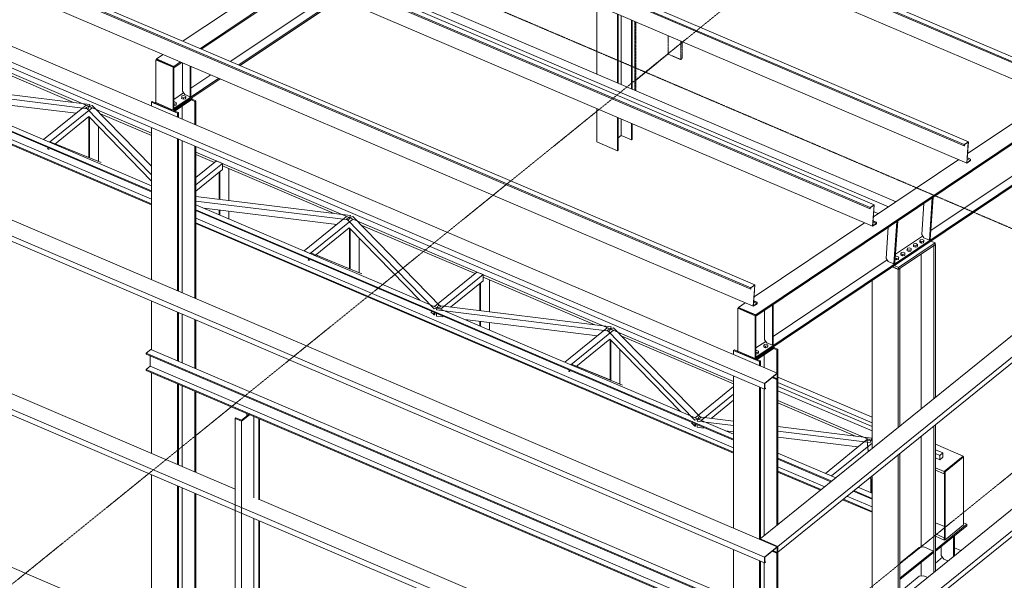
# Model space of a CAD drawing. Header units: millimetres. Extents: x -1190408159 to 361788912, y -2544212749 to 93633750.
# Tile 56 of 69: x 218050 to 227219, y -10431 to -5207. Entities that reach past the tile are written whole.
import ezdxf

# ---------------------------------------------------------------- set-up
doc = ezdxf.new("R2010")
doc.units = ezdxf.units.MM
for name, pattern in [('XKITLINE00', [0]), ('XKITLINE01', [4, 1, -1, 1, -1]), ('XKITLINE03', [6, 3, -1, 1, -1])]:
    doc.linetypes.add(name, pattern=pattern)
for name, color, linetype, lineweight in [('Mřížka', 4, 'Continuous', 0), ('Položka', 2, 'Continuous', 0), ('Šroub', 3, 'Continuous', 0)]:
    doc.layers.add(name, color=color, linetype=linetype, lineweight=lineweight)

msp = doc.modelspace()

# ---------------------------------------------------------------- linework, layer by layer
at = {"layer": 'Mřížka', "color": 0, "linetype": 'XKITLINE03', "lineweight": 0}
for p, q in [((209532.31537, 430.29224), (236173.25109, -10946.73813)), ((212252.74164, -15098.84307), (226521.22245, -3555.39183)), ((217511.35331, -17344.53689), (231779.83412, -5801.08565))]:
    msp.add_line(p, q, dxfattribs=at)
at = {"layer": 'Položka', "color": 0, "linetype": 'XKITLINE00', "lineweight": 0}
for p, q in [((204356.95745, 4240.32526), (227761.82445, -5754.73969)), ((227722.98922, -5792.19558), (204318.12222, 4202.86936)), ((227723.80804, -5780.26312), (204318.94103, 4214.80183)), ((227746.79334, -5953.45934), (204341.92633, 4041.60561)), ((226845.68732, -6381.19792), (203440.82032, 3613.86703)), ((226846.50614, -6369.26546), (203441.63913, 3625.79949)), ((203479.65555, 3651.32292), (226884.52256, -6343.74203)), ((226869.49144, -6542.46168), (203464.62443, 3452.60327)), ((225969.20424, -6958.26779), (202564.33723, 3036.79715)), ((202602.35365, 3062.32058), (226007.22066, -6932.74436)), ((225968.38543, -6970.20026), (202563.51842, 3024.86469)), ((225992.18954, -7131.46401), (202587.32253, 2863.60093)), ((224905.33782, -7956.52305), (234783.0647, -1324.82167)), ((224905.33782, -7969.53188), (234773.66014, -1344.14453)), ((224905.33782, -8350.04023), (234498.57676, -1909.33816)), ((224905.33782, -8363.04906), (234489.1722, -1928.66102)), ((224857.13635, -7716.26989), (211864.32045, -2167.6787)), ((224857.95517, -7704.33742), (211865.13926, -2155.74623)), ((211903.15568, -2130.22281), (224895.97158, -7678.81399)), ((224880.94046, -7877.53364), (211888.12456, -2328.94245)), ((224946.38297, -10045.21894), (234329.32197, -2454.25672)), ((225109.80444, -10115.0082), (234492.74345, -2524.04597)), ((225109.80444, -10167.5943), (234492.74345, -2576.63208)), ((211821.04007, -2827.81037), (225105.10216, -8500.77845)), ((211702.3075, -2923.8671), (224986.36959, -8596.83518)), ((211702.3075, -2976.4532), (224986.36959, -8649.42128)), ((224946.38297, -11663.25292), (234329.32197, -4072.2907)), ((225109.80444, -11733.04218), (234492.74345, -4142.07995)), ((225109.80444, -11785.62828), (234492.74345, -4194.66606)), ((211821.04007, -4445.84435), (225105.10216, -10118.81243)), ((211702.3075, -4541.90108), (224986.36959, -10214.86916)), ((211702.3075, -4594.48718), (224986.36959, -10267.45526)), ((220963.75422, -4661.88293), (226210.52278, -6902.51914)), ((220893.57007, -4709.00312), (226140.33862, -6949.63932)), ((215897.86527, -4820.74805), (219276.79057, -6263.72048)), ((219572.30148, -5405.33692), (220496.79427, -4784.65159)), ((219734.10491, -5474.43519), (220658.59771, -4853.74986)), ((219745.94803, -5479.4928), (220670.44082, -4858.80747)), ((220015.58339, -5594.64078), (220940.07619, -4973.95545)), ((220092.35912, -5627.42791), (221016.85192, -5006.74258)), ((220104.20224, -5632.48552), (221028.69503, -5011.80019)), ((223423.49798, -5712.31823), (223423.49798, -5070.84774)), ((215551.07213, -5210.29114), (219276.79057, -6801.36183)), ((215551.07213, -5218.78582), (219276.79057, -6809.85651)), ((215589.27815, -5179.3818), (219276.79057, -6754.13658)), ((223617.6621, -5795.23616), (223617.6621, -5153.76567)), ((223624.71552, -5798.24833), (223624.71552, -5156.77783)), ((223651.75098, -5809.79384), (223651.75098, -5168.32335)), ((223745.79923, -5849.95721), (223745.79923, -5208.48672)), ((223752.85265, -5852.96938), (223752.85265, -5211.49888)), ((215584.86976, -5303.8963), (219276.79057, -6880.53368)), ((215551.07213, -5331.23918), (219276.79057, -6922.30987)), ((215551.07213, -5339.73386), (219276.79057, -6930.80455)), ((217511.03041, -5532.30383), (218552.86033, -5977.21803)), ((219317.24143, -5581.43306), (219323.11928, -5576.67778)), ((219317.24143, -5979.8689), (219317.24143, -5581.43306)), ((219317.24143, -5581.43306), (219479.04487, -5650.53133)), ((219323.11928, -5572.63269), (219385.5452, -5530.72122)), ((219484.92272, -5641.73096), (219323.11928, -5572.63269)), ((219323.11928, -5572.63269), (219323.11928, -5576.67778)), ((219484.92272, -5645.77605), (219323.11928, -5576.67778)), ((226535.38115, -7171.3301), (228938.27768, -5558.07511)), ((219479.04487, -5650.53133), (219484.92272, -5645.77605)), ((219479.04487, -6048.96717), (219479.04487, -5650.53133)), ((219484.92272, -5641.73096), (219547.34864, -5599.81949)), ((219484.92272, -5654.73979), (219559.19175, -5604.8771)), ((219484.92272, -5654.73979), (219484.92272, -5641.73096)), ((219484.92272, -6044.21188), (219484.92272, -5645.77605)), ((219565.91607, -5874.07133), (219565.91607, -5607.74873)), ((219638.72762, -5926.03819), (219638.72762, -5638.84295)), ((219644.60547, -5921.2829), (219644.60547, -5641.35309)), ((219484.92272, -6035.24814), (219905.60284, -5752.8122)), ((219484.92272, -6048.25697), (219917.44596, -5757.86981)), ((219644.60547, -5843.70768), (219828.82711, -5720.02507)), ((217078.81917, -5838.68058), (218689.09948, -6035.93599)), ((217093.1007, -5798.40104), (218703.381, -5995.65645)), ((217340.90948, -5927.41719), (218575.3131, -6078.62862)), ((219484.92272, -5950.91537), (219576.62254, -5889.35)), ((219490.05938, -6061.82533), (219654.66833, -5951.31028)), ((219490.64425, -6053.30214), (219655.2532, -5942.78709)), ((219565.91607, -5874.07133), (219586.78871, -5903.85764)), ((219586.78871, -5903.85764), (219638.72762, -5926.03819)), ((219638.72762, -5926.03819), (219644.60547, -5921.2829)), ((219647.16303, -5939.33218), (219655.2532, -5942.78709)), ((219649.3637, -5954.8717), (219681.72438, -5968.69136)), ((219655.2532, -5942.78709), (219654.66833, -5951.31028)), ((219689.95337, -5963.16659), (219654.88248, -5948.18954)), ((226876.8782, -6455.1419), (227671.81318, -5921.43901)), ((218271.1701, -6324.68564), (218667.92497, -6003.70399)), ((218327.8013, -6348.87004), (218724.55618, -6027.88839)), ((218726.62082, -6005.58086), (218665.86042, -6026.01156)), ((218665.86042, -6026.01156), (219276.79057, -6653.73216)), ((218667.92497, -6003.70399), (218724.55618, -6027.88839)), ((218703.381, -5995.65645), (218689.09948, -6035.93599)), ((219276.79057, -6570.87115), (218726.62082, -6005.58086)), ((219276.79057, -5973.96092), (219285.01956, -5968.43614)), ((219276.79057, -6011.79388), (219276.79057, -5973.96092)), ((219276.79057, -5973.96092), (219519.49572, -6077.60832)), ((219285.01956, -5968.43614), (219312.46405, -5980.15633)), ((219312.66047, -5977.29404), (219312.0756, -5985.81723)), ((219312.0756, -5985.81723), (219490.05938, -6061.82533)), ((219312.66047, -5977.29404), (219317.24143, -5974.21848)), ((219312.66047, -5977.29404), (219317.24143, -5979.25034)), ((219479.04487, -6048.96717), (219317.24143, -5979.8689)), ((219484.92272, -6044.21188), (219479.04487, -6048.96717)), ((219479.54528, -6048.56232), (219490.64425, -6053.30214)), ((219481.65017, -6046.85943), (219484.92272, -6048.25697)), ((219484.92272, -6048.25697), (219484.92272, -6035.24814)), ((219563.81013, -6134.36578), (219563.81013, -6012.3106)), ((219681.72438, -5968.69136), (219689.95337, -5963.16659)), ((219681.72438, -6184.72115), (219681.72438, -5968.69136)), ((219689.95337, -6188.23534), (219689.95337, -5963.16659)), ((223423.49798, -6346.01371), (223423.49798, -6034.50247)), ((211821.04007, -6063.87833), (220055.40988, -9580.37176)), ((218373.61689, -6368.43562), (218692.7391, -6110.26015)), ((219276.79057, -6710.36335), (218692.7391, -6110.26015)), ((218694.47401, -6492.10419), (218694.47401, -6112.04275)), ((218700.94615, -6494.7574), (218700.94615, -6118.69276)), ((218802.96862, -6084.02695), (219276.79057, -6286.37295)), ((219490.05938, -6061.82533), (219490.64425, -6053.30214)), ((219527.72471, -6072.08355), (219495.36403, -6058.26389)), ((219519.49572, -6077.60832), (219527.72471, -6072.08355)), ((219519.49572, -6115.44128), (219519.49572, -6077.60832)), ((219527.72471, -6118.95548), (219527.72471, -6072.08355)), ((223617.6621, -6428.93163), (223617.6621, -6117.4204)), ((223624.71552, -6423.22529), (223624.71552, -6120.43256)), ((223651.75098, -6285.10308), (223651.75098, -6131.97808)), ((211702.3075, -6159.93506), (224986.36959, -11832.90314)), ((211702.3075, -6212.52116), (224986.36959, -11885.48924)), ((218783.23605, -6528.49163), (218783.23605, -6203.24427)), ((219276.79057, -7629.82786), (219276.79057, -6211.14154)), ((223745.79923, -6325.26645), (223745.79923, -6172.14145)), ((223752.85265, -6319.56011), (223752.85265, -6175.15362)), ((218271.1701, -6324.68564), (218327.8013, -6348.87004)), ((219519.49572, -7733.47526), (219519.49572, -6314.78895)), ((219527.72471, -7736.98946), (219527.72471, -6318.30314)), ((223651.75098, -6285.10308), (223624.71552, -6306.97524)), ((223745.79923, -6325.26645), (223651.75098, -6285.10308)), ((223752.85265, -6319.56011), (223745.79923, -6325.26645)), ((218313.99542, -6398.69416), (218309.30768, -6409.77199)), ((218309.30768, -6409.77199), (218314.16178, -6411.84494)), ((218314.16178, -6411.84494), (218318.84952, -6400.76711)), ((218314.16178, -6411.84494), (218323.39292, -6415.62918)), ((218338.81938, -6353.57532), (218341.44083, -6347.38043)), ((218341.44083, -6347.38043), (218808.31554, -6538.77281)), ((218380.86371, -6362.57281), (218694.47401, -6491.1354)), ((219563.81013, -7752.39976), (219563.81013, -6333.71344)), ((219681.72438, -7802.75513), (219681.72438, -6384.06881)), ((219689.95337, -7806.26932), (219689.95337, -6387.583)), ((223423.49798, -6346.01371), (223617.6621, -6428.93163)), ((226846.50614, -6369.26546), (226845.68732, -6381.19792)), ((226845.68732, -6381.19792), (226847.14949, -6380.21625)), ((226884.52256, -6343.74203), (226846.50614, -6369.26546)), ((226847.14949, -6380.21625), (226847.82209, -6370.41458)), ((226847.82209, -6370.41458), (226882.91417, -6346.8545)), ((226882.91417, -6346.8545), (226869.49144, -6542.46168)), ((226871.09982, -6539.34921), (226884.52256, -6343.74203)), ((219689.95337, -6440.16194), (224697.20567, -8578.51257)), ((219689.95337, -6462.81442), (219863.12451, -6536.76727)), ((223624.71552, -6423.22529), (223617.6621, -6428.93163)), ((226873.45544, -6505.02117), (226903.26756, -6517.75246)), ((226874.24502, -6493.51487), (226904.05713, -6506.24616)), ((226874.35209, -6491.9545), (226905.5193, -6505.26449)), ((226904.05713, -6506.24616), (226903.26756, -6517.75246)), ((226905.5193, -6505.26449), (226904.05713, -6506.24616)), ((226904.58351, -6518.90159), (226905.5193, -6505.26449)), ((219689.95337, -6676.86576), (219881.45074, -6521.94103)), ((219689.95337, -6746.86579), (219938.08195, -6546.12542)), ((219881.45074, -6521.94103), (219938.08195, -6546.12542)), ((219938.08195, -6602.75661), (219938.08195, -6546.12542)), ((219938.08195, -6568.7779), (220979.91187, -7013.6921)), ((219996.76178, -6893.25861), (219996.76178, -6593.83716)), ((225999.5763, -7044.14423), (226794.51128, -6510.44135)), ((226869.49144, -6542.46168), (226904.58351, -6518.90159)), ((226903.26756, -6517.75246), (226871.09982, -6539.34921)), ((219689.95337, -6803.49698), (219938.08195, -6602.75661)), ((219907.99974, -6882.38548), (219907.99974, -6627.09365)), ((219914.47188, -6883.1783), (219914.47188, -6621.85757)), ((219689.95337, -6855.67533), (221130.43254, -7032.13052)), ((226520.8549, -7261.06112), (226547.91348, -6866.74058)), ((226529.62792, -7255.17109), (226556.6865, -6860.85056)), ((219689.95337, -6897.70432), (221116.15102, -7072.41006)), ((219689.95337, -6930.57804), (224697.20567, -9068.92866)), ((219767.96102, -6963.89126), (221002.36464, -7115.10269)), ((225969.20424, -6958.26779), (225968.38543, -6970.20026)), ((226007.22066, -6932.74436), (225969.20424, -6958.26779)), ((225969.84759, -6969.21859), (225970.52019, -6959.41692)), ((225970.52019, -6959.41692), (226005.61227, -6935.85683)), ((226005.61227, -6935.85683), (225992.18954, -7131.46401)), ((225993.79793, -7128.35154), (226007.22066, -6932.74436)), ((226449.50552, -7208.65892), (226469.3487, -6919.48735)), ((219689.95337, -6977.8033), (224697.20567, -9116.15392)), ((219689.95337, -6986.29797), (224697.20567, -9124.6486)), ((219689.95337, -7056.97515), (224697.20567, -9195.32577)), ((219907.99974, -7023.6949), (219907.99974, -6981.04566)), ((219914.47188, -7026.45883), (219914.47188, -6981.83848)), ((219995.47334, -7061.05056), (219996.76178, -7058.2348)), ((219996.76178, -7058.2348), (219996.76178, -6991.91879)), ((220698.22164, -7361.15971), (221094.97651, -7040.17806)), ((221153.67236, -7042.05493), (221092.91196, -7062.48563)), ((221094.97651, -7040.17806), (221151.60772, -7064.36246)), ((221130.43254, -7032.13052), (221116.15102, -7072.41006)), ((221153.67236, -7042.05493), (221970.4432, -7881.27342)), ((225968.38543, -6970.20026), (225969.84759, -6969.21859)), ((226002.8658, -6996.20694), (226044.49685, -7013.98551)), ((219689.95337, -7098.75134), (224697.20567, -9237.10196)), ((219689.95337, -7107.24601), (224697.20567, -9245.59664)), ((220754.85284, -7385.34411), (221151.60772, -7064.36246)), ((220800.66843, -7404.90969), (221119.79064, -7146.73422)), ((221092.91196, -7062.48563), (221909.68279, -7901.70412)), ((221776.7449, -7821.74383), (221119.79064, -7146.73422)), ((221121.52531, -7528.57816), (221121.52531, -7148.51657)), ((221230.02016, -7120.50102), (222290.17605, -7573.24134)), ((224888.32723, -7790.21386), (225917.20938, -7099.44368)), ((225992.18954, -7131.46401), (226027.28161, -7107.90392)), ((226025.96566, -7106.7548), (225993.79793, -7128.35154)), ((225996.15354, -7094.02351), (226025.96566, -7106.7548)), ((225996.94312, -7082.51721), (226026.75523, -7095.24849)), ((225997.05019, -7080.95684), (226028.2174, -7094.26682)), ((226026.75523, -7095.24849), (226025.96566, -7106.7548)), ((226028.2174, -7094.26682), (226026.75523, -7095.24849)), ((226027.28161, -7107.90392), (226028.2174, -7094.26682)), ((226119.05514, -7430.51647), (226138.89832, -7141.3449)), ((226190.40452, -7482.91866), (226217.4631, -7088.59813)), ((226199.17754, -7477.02864), (226226.23612, -7082.7081)), ((221127.99745, -7531.23137), (221127.99745, -7155.16658)), ((221210.28735, -7564.9656), (221210.28735, -7239.71809)), ((226204.93077, -7393.18765), (226458.47038, -7222.9664)), ((226449.50552, -7208.65892), (226468.26878, -7238.60418)), ((226468.26878, -7238.60418), (226520.8549, -7261.06112)), ((226233.02324, -7532.36203), (226573.96764, -7303.45901)), ((226234.19297, -7515.31565), (226575.13738, -7286.41263)), ((226520.8549, -7261.06112), (226529.62792, -7255.17109)), ((226534.68652, -7269.13806), (226575.13738, -7286.41263)), ((226562.19742, -7311.36129), (226576.89205, -7301.49562)), ((226562.19742, -8737.99671), (226562.19742, -7311.36129)), ((226575.13738, -7286.41263), (226573.96764, -7303.45901)), ((226576.89205, -7301.49562), (226574.1818, -7300.33821)), ((226576.89205, -8726.1085), (226576.89205, -7301.49562)), ((220698.22164, -7361.15971), (220754.85284, -7385.34411)), ((220765.87092, -7390.04939), (220768.49236, -7383.8545)), ((220768.49236, -7383.8545), (221235.36708, -7575.24688)), ((220807.91525, -7399.04688), (221121.52531, -7527.60937)), ((226446.10346, -8831.91877), (226446.10346, -7389.30438)), ((220741.04696, -7435.16823), (220736.35922, -7446.24606)), ((220736.35922, -7446.24606), (220741.21332, -7448.31901)), ((220741.21332, -7448.31901), (220745.90106, -7437.24118)), ((220741.21332, -7448.31901), (220750.44446, -7452.10325)), ((225065.02057, -8158.49977), (226128.02, -7444.82395)), ((226119.05514, -7430.51647), (226137.8184, -7460.46173)), ((226137.8184, -7460.46173), (226190.40452, -7482.91866)), ((226174.84415, -7510.72879), (226230.0989, -7534.32537)), ((226177.76849, -7508.76544), (226233.02324, -7532.36203)), ((226190.40452, -7482.91866), (226199.17754, -7477.02864)), ((226234.19297, -7515.31565), (226193.74211, -7498.04108)), ((226233.02324, -7532.36203), (226234.19297, -7515.31565)), ((221911.74741, -7879.39675), (222308.50228, -7558.4151)), ((221968.37861, -7903.58114), (222365.13349, -7582.59949)), ((222308.50228, -7558.4151), (222365.13349, -7582.59949)), ((222365.13349, -7639.23068), (222365.13349, -7582.59949)), ((222365.13349, -7605.25197), (223406.96341, -8050.16617)), ((226244.79352, -7524.4597), (226230.0989, -7534.32537)), ((226230.0989, -9006.67024), (226230.0989, -7534.32537)), ((226244.79352, -8994.78203), (226244.79352, -7524.4597)), ((211821.04007, -7681.91231), (220055.40988, -11198.40574)), ((222060.99041, -7885.28776), (222365.13349, -7639.23068)), ((222335.05128, -7918.85955), (222335.05128, -7663.56772)), ((222341.52342, -7919.65237), (222341.52342, -7658.33164)), ((222423.81332, -7929.73268), (222423.81332, -7630.31123)), ((224895.97158, -7678.81399), (224857.95517, -7704.33742)), ((224859.27112, -7705.48655), (224894.36319, -7681.92646)), ((224894.36319, -7681.92646), (224880.94046, -7877.53364)), ((224882.54885, -7874.42117), (224895.97158, -7678.81399)), ((225987.39374, -9203.02297), (225987.39374, -7636.57911)), ((224857.95517, -7704.33742), (224857.13635, -7716.26989)), ((224857.13635, -7716.26989), (224858.59852, -7715.28822)), ((224858.59852, -7715.28822), (224859.27112, -7705.48655)), ((219276.79057, -8282.03521), (219276.79057, -7829.17552)), ((221970.4432, -7881.27342), (221909.68279, -7901.70412)), ((221911.74741, -7879.39675), (221968.37861, -7903.58114)), ((221932.92225, -7911.62872), (221947.20377, -7871.34918)), ((221947.20377, -7871.34918), (223557.48408, -8068.60459)), ((224743.53438, -7887.42478), (224805.9603, -7845.51331)), ((224880.94046, -7877.53364), (224916.03254, -7853.97355)), ((224914.71659, -7852.82443), (224882.54885, -7874.42117)), ((224884.90447, -7840.09314), (224914.71659, -7852.82443)), ((224885.69404, -7828.58683), (224915.50616, -7841.31812)), ((224885.80112, -7827.02647), (224916.96833, -7840.33645)), ((224915.50616, -7841.31812), (224914.71659, -7852.82443)), ((224916.96833, -7840.33645), (224915.50616, -7841.31812)), ((224916.03254, -7853.97355), (224916.96833, -7840.33645)), ((225059.14272, -8240.83028), (225059.14272, -7866.27046)), ((225065.02057, -8236.07499), (225065.02057, -7862.32419)), ((219519.49572, -8385.68261), (219519.49572, -7932.82293)), ((219527.72471, -8389.19681), (219527.72471, -7936.33712)), ((219563.81013, -8404.60711), (219563.81013, -7951.74742)), ((221909.68279, -7958.33531), (221880.13743, -7927.97794)), ((221909.68279, -7958.33531), (221909.68279, -7934.23498)), ((221914.89083, -7956.58411), (221909.68279, -7958.33531)), ((221914.89083, -7956.58411), (221914.89083, -7936.45908)), ((221932.92225, -7911.62872), (223543.20256, -8108.88413)), ((221932.92225, -7968.25991), (221932.92225, -7944.15941)), ((221932.92225, -7968.25991), (221991.17208, -7975.39537)), ((224737.65653, -7896.22515), (224743.53438, -7891.46987)), ((224737.65653, -8294.66098), (224737.65653, -7896.22515)), ((224737.65653, -7896.22515), (224899.45997, -7965.32342)), ((224905.33782, -7956.52305), (224743.53438, -7887.42478)), ((224743.53438, -7887.42478), (224743.53438, -7891.46987)), ((224905.33782, -7960.56814), (224743.53438, -7891.46987)), ((224899.45997, -7965.32342), (224905.33782, -7960.56814)), ((224899.45997, -8363.75926), (224899.45997, -7965.32342)), ((224905.33782, -7969.53188), (224905.33782, -7956.52305)), ((224905.33782, -8359.00397), (224905.33782, -7960.56814)), ((224986.33117, -8188.86342), (224986.33117, -7915.15462)), ((219681.72438, -8454.96248), (219681.72438, -8002.10279)), ((219689.95337, -8458.47667), (219689.95337, -8005.61698)), ((222195.01255, -8000.36533), (223429.41618, -8151.57676)), ((222335.05128, -8060.16896), (222335.05128, -8017.51973)), ((222341.52342, -8062.9329), (222341.52342, -8018.31255)), ((222423.81332, -8094.70887), (222423.81332, -8028.39286)), ((222422.52488, -8097.52463), (222423.81332, -8094.70887)), ((223125.27318, -8397.63378), (223522.02805, -8076.65213)), ((223181.90438, -8421.81818), (223578.65926, -8100.83653)), ((223580.7239, -8078.529), (223519.96349, -8098.9597)), ((223519.96349, -8098.9597), (224336.73433, -8938.17819)), ((223522.02805, -8076.65213), (223578.65926, -8100.83653)), ((223557.48408, -8068.60459), (223543.20256, -8108.88413)), ((223580.7239, -8078.529), (224397.49474, -8917.74749)), ((223657.07169, -8156.97509), (224697.20567, -8601.16504)), ((223227.71997, -8441.38376), (223546.84218, -8183.20829)), ((224203.79644, -8858.2179), (223546.84218, -8183.20829)), ((223548.57685, -8565.05223), (223548.57685, -8184.99064)), ((223555.04899, -8567.70544), (223555.04899, -8191.64065)), ((224905.33782, -8265.70746), (224997.03765, -8204.14209)), ((224986.33117, -8188.86342), (225007.20382, -8218.64973)), ((225007.20382, -8218.64973), (225059.14272, -8240.83028)), ((225059.14272, -8240.83028), (225065.02057, -8236.07499)), ((219226.82885, -8315.18969), (219270.91272, -8279.52507)), ((219226.82885, -8324.49339), (219226.82885, -8315.18969)), ((219226.82885, -8315.18969), (224889.9491, -10733.62919)), ((219226.82885, -8324.49339), (224889.9491, -10742.93288)), ((219265.91655, -8436.06676), (219265.91655, -8341.18582)), ((219270.91272, -8279.52507), (224934.03298, -10697.96456)), ((223637.33889, -8601.43967), (223637.33889, -8276.19216)), ((224697.20567, -8288.753), (224705.43466, -8283.22823)), ((224697.20567, -8326.58596), (224697.20567, -8288.753)), ((224697.20567, -8288.753), (224939.91083, -8392.40041)), ((224705.43466, -8283.22823), (224732.87916, -8294.94842)), ((224733.07557, -8292.08613), (224732.4907, -8300.60932)), ((224732.4907, -8300.60932), (224910.47448, -8376.61742)), ((224733.07557, -8292.08613), (224737.65653, -8289.01057)), ((224733.07557, -8292.08613), (224737.65653, -8294.04243)), ((224899.45997, -8363.75926), (224737.65653, -8294.66098)), ((224910.47448, -8376.61742), (225075.08344, -8266.10237)), ((224911.05935, -8368.09423), (225075.6683, -8257.57918)), ((224984.22523, -8449.15787), (224984.22523, -8327.10269)), ((225067.57813, -8254.12427), (225075.6683, -8257.57918)), ((225069.7788, -8269.66379), (225102.13949, -8283.48345)), ((225075.6683, -8257.57918), (225075.08344, -8266.10237)), ((225110.36848, -8277.95867), (225075.29758, -8262.98162)), ((225102.13949, -8283.48345), (225110.36848, -8277.95867)), ((225102.13949, -8499.51324), (225102.13949, -8283.48345)), ((225110.36848, -9912.55179), (225110.36848, -8277.95867)), ((223125.27318, -8397.63378), (223181.90438, -8421.81818)), ((223192.92245, -8426.52346), (223195.5439, -8420.32857)), ((223195.5439, -8420.32857), (223662.41862, -8611.72095)), ((224905.33782, -8359.00397), (224899.45997, -8363.75926)), ((224899.96039, -8363.35441), (224911.05935, -8368.09423)), ((224902.06528, -8361.65152), (224905.33782, -8363.04906)), ((224905.33782, -8363.04906), (224905.33782, -8350.04023)), ((224910.47448, -8376.61742), (224911.05935, -8368.09423)), ((224948.13982, -8386.87564), (224915.77913, -8373.05598)), ((224939.91083, -8392.40041), (224948.13982, -8386.87564)), ((224939.91083, -8430.23337), (224939.91083, -8392.40041)), ((224948.13982, -8433.74757), (224948.13982, -8386.87564)), ((219226.82885, -8467.6894), (219265.91655, -8436.06676)), ((219226.82885, -8476.99309), (219226.82885, -8467.6894)), ((219226.82885, -8467.6894), (224889.9491, -10886.12889)), ((219226.82885, -8476.99309), (224889.9491, -10895.43259)), ((219265.91655, -8436.06676), (224929.03681, -10854.50626)), ((219276.79057, -9247.86183), (219276.79057, -8498.32928)), ((223168.09849, -8471.6423), (223163.41076, -8482.72013)), ((223163.41076, -8482.72013), (223168.26486, -8484.79308)), ((223168.26486, -8484.79308), (223172.9526, -8473.71525)), ((223168.26486, -8484.79308), (223177.49599, -8488.57732)), ((223234.96679, -8435.52095), (223548.57685, -8564.08344)), ((224697.20567, -9944.61994), (224697.20567, -8525.93363)), ((225105.10216, -8500.77845), (224986.36959, -8596.83518)), ((225103.92659, -8503.34754), (224987.54516, -8597.50215)), ((225103.92659, -8552.69757), (225103.92659, -8503.34754)), ((225105.10216, -8553.36455), (225105.10216, -8500.77845)), ((219519.49572, -9351.50924), (219519.49572, -8601.97669)), ((219527.72471, -9355.02344), (219527.72471, -8605.49088)), ((224986.36959, -8596.83518), (224986.36959, -8649.42128)), ((224987.54516, -8597.50215), (224987.54516, -8646.85219)), ((225056.22693, -8541.9374), (225097.46095, -8559.54642)), ((225057.53595, -8540.87838), (225097.46095, -8557.92839)), ((225064.00158, -8535.64757), (225103.92659, -8552.69757)), ((225103.92659, -8552.69757), (225097.46095, -8557.92839)), ((225097.46095, -8559.54642), (225105.10216, -8553.36455)), ((225097.46095, -8557.92839), (225097.46095, -8559.54642)), ((225102.13949, -9919.20919), (225102.13949, -8555.7614)), ((225110.36848, -8536.99132), (225987.39374, -8911.52558)), ((225110.36848, -8587.35827), (225987.39374, -8961.89252)), ((219563.81013, -9370.43374), (219563.81013, -8620.90119)), ((219681.72438, -9420.7891), (219681.72438, -8671.25655)), ((219689.95337, -9424.3033), (219689.95337, -8674.77075)), ((224338.79895, -8915.87082), (224697.20567, -8625.91349)), ((224395.43015, -8940.05521), (224697.20567, -8695.91352)), ((224939.91083, -10048.26735), (224939.91083, -8629.58103)), ((224948.13982, -10043.79762), (224948.13982, -8633.09523)), ((224984.22523, -10014.60389), (224984.22523, -8648.50553)), ((224986.36959, -8649.42128), (224994.0108, -8643.23941)), ((224987.54516, -8638.86022), (224994.0108, -8641.62138)), ((224994.0108, -8641.62138), (224987.54516, -8646.85219)), ((224994.0108, -8643.23941), (224994.0108, -8641.62138)), ((225110.36848, -8623.68539), (225987.39374, -8998.21964)), ((225110.36848, -8664.13624), (225987.39374, -9038.67049)), ((224488.04195, -8921.76183), (224697.20567, -8752.54471)), ((225110.36848, -8754.95403), (225987.39374, -9129.48829)), ((225110.36848, -8777.60651), (225834.01495, -9086.64024)), ((220115.96905, -8939.16439), (220182.68264, -8885.19192)), ((220116.08617, -8947.56964), (220189.55929, -8888.1286)), ((220166.20735, -8898.52072), (220166.20735, -8878.15534)), ((220055.40988, -8921.65779), (220062.1694, -8916.18922)), ((220055.40988, -16833.84316), (220055.40988, -8921.65779)), ((220055.40988, -8921.65779), (220116.08617, -8947.56964)), ((220062.1694, -8916.18922), (220115.96905, -8939.16439)), ((220116.08617, -16859.75501), (220116.08617, -8947.56964)), ((220230.11645, -9660.79266), (220230.11645, -8905.44777)), ((220278.65749, -9681.52215), (220278.65749, -8926.17725)), ((220282.1842, -9678.66898), (220282.1842, -8927.68334)), ((224336.73433, -8994.80938), (224307.18897, -8964.45201)), ((224397.49474, -8917.74749), (224336.73433, -8938.17819)), ((224336.73433, -8994.80938), (224336.73433, -8970.70905)), ((224338.79895, -8915.87082), (224395.43015, -8940.05521)), ((224341.94236, -8993.05818), (224341.94236, -8972.93315)), ((224359.97379, -8948.10279), (224374.25531, -8907.82325)), ((224359.97379, -8948.10279), (224697.20567, -8989.41287)), ((224359.97379, -9004.73398), (224359.97379, -8980.63348)), ((224374.25531, -8907.82325), (224697.20567, -8947.38388)), ((226576.89205, -10344.14248), (226576.89205, -8980.6947)), ((224341.94236, -8993.05818), (224336.73433, -8994.80938)), ((224359.97379, -9004.73398), (224418.22362, -9011.86944)), ((224622.06409, -9036.8394), (224697.20567, -9046.04406)), ((225110.36848, -8997.99531), (225984.53562, -9105.07866)), ((225110.36848, -9040.02431), (225970.2541, -9145.3582)), ((226562.19742, -10356.03069), (226562.19742, -8992.58291)), ((225110.36848, -9096.6555), (225856.46772, -9188.05083)), ((225552.32472, -9434.10785), (225949.07959, -9113.1262)), ((225608.95592, -9458.29225), (225987.39374, -9152.12941)), ((225942.44886, -9126.3574), (225987.39374, -9124.89258)), ((225952.35506, -9231.36988), (225942.44886, -9126.3574)), ((225949.07959, -9113.1262), (225987.39374, -9129.48829)), ((225984.53562, -9105.07866), (225970.2541, -9145.3582)), ((226446.10346, -10122.30639), (226446.10346, -9086.50496)), ((226576.89205, -9163.27124), (226836.54119, -9274.15459)), ((225110.36848, -9245.37013), (225650.12966, -9475.87553)), ((225951.92962, -9231.71407), (225947.89451, -9188.93909)), ((226244.79352, -10612.81601), (226244.79352, -9249.36823)), ((226576.89205, -9213.63819), (226646.56959, -9243.39404)), ((226576.89205, -9249.96531), (226617.18034, -9267.17045)), ((226646.56959, -9243.39404), (226617.18034, -9267.17045)), ((226646.56959, -9283.84489), (226646.56959, -9243.39404)), ((225110.36848, -9292.59538), (225611.92364, -9506.78487)), ((225110.36848, -9301.09006), (225605.0513, -9512.34471)), ((226230.0989, -10624.70422), (226230.0989, -9261.25644)), ((226576.89205, -9290.41616), (226617.18034, -9307.6213)), ((226617.18034, -9267.17045), (226617.18034, -9307.6213)), ((226617.18034, -9307.6213), (226646.56959, -9283.84489)), ((226836.54119, -9274.15459), (226660.20569, -9416.81311)), ((226661.96905, -9417.81364), (226834.77784, -9278.00829)), ((226666.82315, -9419.88658), (226839.63194, -9280.08124)), ((226839.63194, -9280.08124), (226834.77784, -9278.00829)), ((226836.54119, -9278.76134), (226836.54119, -9274.15459)), ((226839.63194, -9914.3505), (226839.63194, -9280.08124)), ((225110.36848, -9371.76724), (225547.87228, -9558.60354)), ((225110.36848, -9413.54342), (225514.07464, -9585.94643)), ((225110.36848, -9422.0381), (225507.2023, -9591.50627)), ((225552.32472, -9434.10785), (225608.95592, -9458.29225)), ((226576.89205, -9381.23395), (226660.20569, -9416.81311)), ((226576.89205, -9403.88643), (226660.20569, -9439.46558)), ((226660.20569, -9416.81311), (226660.20569, -9439.46558)), ((226660.20569, -9439.46558), (226661.96905, -9438.039)), ((226661.96905, -10052.08289), (226661.96905, -9417.81364)), ((226661.96905, -9417.81364), (226666.82315, -9419.88658)), ((226666.82315, -10054.15584), (226666.82315, -9419.88658)), ((219276.79057, -10865.89581), (219276.79057, -9447.2095)), ((225987.39374, -9607.65824), (225974.24274, -9468.24855)), ((225987.39374, -9602.80413), (225974.66818, -9467.90437)), ((225975.62839, -9614.87999), (225975.62839, -9482.93735)), ((225987.39374, -10821.05695), (225987.39374, -9457.60916)), ((219519.49572, -10969.54322), (219519.49572, -9550.8569)), ((219527.72471, -10973.05742), (219527.72471, -9554.3711)), ((219563.81013, -10988.46772), (219563.81013, -9569.7814)), ((219681.72438, -11038.82308), (219681.72438, -9620.13677)), ((219689.95337, -11042.33728), (219689.95337, -9623.65096)), ((225811.01581, -9600.302), (225987.39374, -9675.62432)), ((225817.88815, -9594.74216), (225987.39374, -9667.12964)), ((225856.09418, -9563.83282), (225987.39374, -9619.90439)), ((225982.10053, -9617.64392), (225982.10053, -9551.54647)), ((220282.1842, -9677.21589), (223853.74554, -11202.45368)), ((225713.16682, -9679.46356), (225987.39374, -9796.57236)), ((225720.03915, -9673.90372), (225987.39374, -9788.07768)), ((225753.83679, -9646.56083), (225987.39374, -9746.3015)), ((225987.39374, -9675.62432), (225987.39374, -9667.12964)), ((225987.39374, -9796.57236), (225987.39374, -9788.07768)), ((220230.11645, -11278.82664), (220230.11645, -9854.32799)), ((220278.65749, -11299.55613), (220278.65749, -9875.05747)), ((220282.1842, -11296.70295), (220282.1842, -9876.56355)), ((226576.89205, -9894.17261), (226661.96905, -9930.50481)), ((226870.78454, -9907.75489), (226839.63194, -9894.45114)), ((226576.89205, -10145.51907), (226870.78454, -9907.75489)), ((226576.89205, -10159.67687), (226870.78454, -9921.91268)), ((226666.82315, -10054.15584), (226839.63194, -9914.3505)), ((226870.78454, -9921.91268), (226870.78454, -9907.75489)), ((225109.80444, -10115.0082), (224946.38297, -10045.21894)), ((224946.38297, -10045.21894), (224946.38297, -10051.03128)), ((224948.001, -10051.72227), (224948.001, -10047.52796)), ((224948.001, -10047.52796), (225108.18641, -10115.93525)), ((224984.53275, -10067.32317), (224987.92601, -10064.57796)), ((224993.43194, -10071.12358), (224996.8252, -10068.37837)), ((224994.74096, -10071.6826), (224998.13422, -10068.93739)), ((226576.89205, -9997.7049), (226660.20569, -10033.28405)), ((226576.89205, -10020.35738), (226660.20569, -10055.93653)), ((226660.20569, -10033.28405), (226661.96905, -10031.85747)), ((226660.20569, -10033.28405), (226660.20569, -10055.93653)), ((226660.20569, -10055.93653), (226663.93257, -10052.92142)), ((226661.96905, -10052.08289), (226666.82315, -10054.15584)), ((226744.77407, -10208.32298), (226744.77407, -10023.85737)), ((226753.59085, -10201.19005), (226753.59085, -10016.72444)), ((224697.20567, -10596.82729), (224697.20567, -10143.96761)), ((225105.10216, -10118.81243), (224986.36959, -10214.86916)), ((225103.92659, -10121.38152), (224987.54516, -10215.53613)), ((225056.22693, -10159.97138), (225097.46095, -10177.5804)), ((225057.53595, -10158.91236), (225097.46095, -10175.96236)), ((225064.00158, -10153.68155), (225103.92659, -10170.73155)), ((225103.92659, -10170.73155), (225097.46095, -10175.96236)), ((225097.46095, -10177.5804), (225105.10216, -10171.39853)), ((225097.46095, -10175.96236), (225097.46095, -10177.5804)), ((225102.13949, -10117.54721), (225102.13949, -10113.35291)), ((225102.13949, -11537.24317), (225102.13949, -10173.79538)), ((225103.92659, -10170.73155), (225103.92659, -10121.38152)), ((225105.10216, -10171.39853), (225105.10216, -10118.81243)), ((225105.10216, -10156.78049), (225108.18641, -10154.28528)), ((225108.18641, -10165.28529), (225105.10216, -10163.96816)), ((225105.10216, -10165.58619), (225109.80444, -10167.5943)), ((225108.18641, -10115.93525), (225108.18641, -10165.28529)), ((225109.80444, -10167.5943), (225109.80444, -10115.0082)), ((225110.36848, -11530.58577), (225110.36848, -10167.13799)), ((226427.29434, -10124.05745), (226244.79352, -10271.70381)), ((226244.79352, -10411.70387), (226558.19029, -10158.16039)), ((226558.19029, -10170.29564), (226244.79352, -10423.83913)), ((226469.1984, -10120.15634), (226427.29434, -10124.05745)), ((226558.19029, -10158.16039), (226469.1984, -10120.15634)), ((226558.19029, -10158.16039), (226558.19029, -10170.29564)), ((226576.89205, -10159.67687), (226576.89205, -10145.51907)), ((226631.51167, -10115.48864), (226631.51167, -10199.44038)), ((226753.59085, -10126.70538), (226813.8502, -10152.43918)), ((224939.91083, -11666.30133), (224939.91083, -10247.61501)), ((224948.13982, -11661.8316), (224948.13982, -10251.12921)), ((224984.22523, -11632.63787), (224984.22523, -10266.53951)), ((224986.36959, -10214.86916), (224986.36959, -10267.45526)), ((224986.36959, -10267.45526), (224994.0108, -10261.27339)), ((224987.54516, -10215.53613), (224987.54516, -10264.88617)), ((224987.54516, -10256.8942), (224994.0108, -10259.65536)), ((224994.0108, -10259.65536), (224987.54516, -10264.88617)), ((224994.0108, -10261.27339), (224994.0108, -10259.65536)), ((226446.10346, -10391.30454), (226446.10346, -10260.97586)), ((226576.89205, -10269.51716), (226643.08938, -10215.96236)), ((226631.51167, -10199.44038), (226655.78218, -10234.07563)), ((226655.78218, -10234.07563), (226693.19383, -10250.0523)), ((226427.29434, -10393.0556), (226244.79352, -10540.70196)), ((226469.1984, -10389.15449), (226427.29434, -10393.0556)), ((226503.26937, -10403.70452), (226469.1984, -10389.15449))]:
    msp.add_line(p, q, dxfattribs=at)
at = {"layer": 'Položka', "color": 0, "linetype": 'XKITLINE01', "lineweight": 0}
for p, q in [((223777.12316, -5863.33412), (223777.12316, -5221.86363)), ((223788.87886, -5868.3544), (223788.87886, -5226.88391)), ((224088.89872, -5528.18439), (224088.89872, -5355.0076)), ((224206.20621, -5578.28064), (224206.20621, -5405.10384)), ((224217.96191, -5568.77007), (224217.96191, -5410.12412)), ((223788.87886, -5770.90572), (224088.89872, -5528.18439)), ((224088.89872, -5528.18439), (224206.20621, -5578.28064)), ((224206.20621, -5578.28064), (224217.96191, -5568.77007))]:
    msp.add_line(p, q, dxfattribs=at)
at = {"layer": 'Šroub', "color": 0, "linetype": 'XKITLINE00', "lineweight": 0}
for p, q in [((219558.36358, -5941.1604), (219559.24088, -5928.37562)), ((219575.17868, -5948.34131), (219558.36358, -5941.1604)), ((219559.24088, -5928.37562), (219561.36095, -5917.71714)), ((219576.05599, -5935.55652), (219559.24088, -5928.37562)), ((219561.36095, -5917.71714), (219580.29613, -5914.23956)), ((219575.17868, -5948.34131), (219576.05599, -5935.55652)), ((219594.11386, -5944.86373), (219575.17868, -5948.34131)), ((219594.99116, -5932.07895), (219576.05599, -5935.55652)), ((219580.29613, -5914.23956), (219597.11123, -5921.42047)), ((219594.11386, -5944.86373), (219594.99116, -5932.07895)), ((219594.11386, -5944.86373), (219596.23393, -5934.20525)), ((219597.11123, -5921.42047), (219594.99116, -5932.07895)), ((219596.23393, -5934.20525), (219597.11123, -5921.42047)), ((219484.92272, -5974.54353), (219492.56594, -5973.13979)), ((219488.3258, -5994.45675), (219484.92272, -5993.00346)), ((219487.4485, -6007.24154), (219484.92272, -6006.1629)), ((219487.4485, -6007.24154), (219488.3258, -5994.45675)), ((219506.38367, -6003.76396), (219487.4485, -6007.24154)), ((219507.26098, -5990.97918), (219488.3258, -5994.45675)), ((219492.56594, -5973.13979), (219509.38105, -5980.3207)), ((219506.38367, -6003.76396), (219507.26098, -5990.97918)), ((219506.38367, -6003.76396), (219508.50374, -5993.10548)), ((219509.38105, -5980.3207), (219507.26098, -5990.97918)), ((219508.50374, -5993.10548), (219509.38105, -5980.3207)), ((226316.85164, -7336.16712), (226335.78681, -7332.68954)), ((226335.78681, -7332.68954), (226352.60192, -7339.87044)), ((226372.34107, -7320.34355), (226373.21837, -7307.55877)), ((226389.15617, -7327.52445), (226372.34107, -7320.34355)), ((226373.21837, -7307.55877), (226375.33844, -7296.90029)), ((226390.03348, -7314.73967), (226373.21837, -7307.55877)), ((226375.33844, -7296.90029), (226394.27362, -7293.42271)), ((226389.15617, -7327.52445), (226390.03348, -7314.73967)), ((226408.09135, -7324.04688), (226389.15617, -7327.52445)), ((226408.96865, -7311.26209), (226390.03348, -7314.73967)), ((226394.27362, -7293.42271), (226411.08872, -7300.60361)), ((226408.09135, -7324.04688), (226408.96865, -7311.26209)), ((226408.09135, -7324.04688), (226410.21142, -7313.3884)), ((226411.08872, -7300.60361), (226408.96865, -7311.26209)), ((226410.21142, -7313.3884), (226411.08872, -7300.60361)), ((226430.82786, -7281.07673), (226431.70516, -7268.29194)), ((226447.64297, -7288.25763), (226430.82786, -7281.07673)), ((226431.70516, -7268.29194), (226433.82523, -7257.63346)), ((226448.52027, -7275.47285), (226431.70516, -7268.29194)), ((226433.82523, -7257.63346), (226452.76041, -7254.15589)), ((226447.64297, -7288.25763), (226448.52027, -7275.47285)), ((226466.57814, -7284.78005), (226447.64297, -7288.25763)), ((226467.45545, -7271.99527), (226448.52027, -7275.47285)), ((226452.76041, -7254.15589), (226469.57552, -7261.33679)), ((226466.57814, -7284.78005), (226467.45545, -7271.99527)), ((226466.57814, -7284.78005), (226468.69821, -7274.12157)), ((226469.57552, -7261.33679), (226467.45545, -7271.99527)), ((226468.69821, -7274.12157), (226469.57552, -7261.33679)), ((226203.50017, -7414.03553), (226218.81323, -7411.22318)), ((226218.81323, -7411.22318), (226235.62833, -7418.40409)), ((226235.62833, -7418.40409), (226233.50826, -7429.06257)), ((226234.75103, -7431.18887), (226235.62833, -7418.40409)), ((226255.36747, -7398.8772), (226256.24477, -7386.09242)), ((226272.18258, -7406.0581), (226255.36747, -7398.8772)), ((226256.24477, -7386.09242), (226258.36484, -7375.43394)), ((226273.05988, -7393.27332), (226256.24477, -7386.09242)), ((226258.36484, -7375.43394), (226277.30002, -7371.95636)), ((226272.18258, -7406.0581), (226273.05988, -7393.27332)), ((226291.11776, -7402.58053), (226272.18258, -7406.0581)), ((226291.99506, -7389.79574), (226273.05988, -7393.27332)), ((226277.30002, -7371.95636), (226294.11513, -7379.13726)), ((226291.11776, -7402.58053), (226291.99506, -7389.79574)), ((226291.11776, -7402.58053), (226293.23782, -7391.92205)), ((226294.11513, -7379.13726), (226291.99506, -7389.79574)), ((226293.23782, -7391.92205), (226294.11513, -7379.13726)), ((226313.85427, -7359.61038), (226314.73157, -7346.8256)), ((226330.66937, -7366.79128), (226313.85427, -7359.61038)), ((226314.73157, -7346.8256), (226316.85164, -7336.16712)), ((226331.54667, -7354.0065), (226314.73157, -7346.8256)), ((226330.66937, -7366.79128), (226331.54667, -7354.0065)), ((226349.60455, -7363.3137), (226330.66937, -7366.79128)), ((226350.48185, -7350.52892), (226331.54667, -7354.0065)), ((226349.60455, -7363.3137), (226350.48185, -7350.52892)), ((226349.60455, -7363.3137), (226351.72462, -7352.65522)), ((226352.60192, -7339.87044), (226350.48185, -7350.52892)), ((226351.72462, -7352.65522), (226352.60192, -7339.87044)), ((226213.69579, -7445.32493), (226201.70447, -7440.20403)), ((226214.57309, -7432.54014), (226202.58177, -7427.41924)), ((226213.69579, -7445.32493), (226214.57309, -7432.54014)), ((226232.63096, -7441.84735), (226213.69579, -7445.32493)), ((226233.50826, -7429.06257), (226214.57309, -7432.54014)), ((226232.63096, -7441.84735), (226233.50826, -7429.06257)), ((226232.63096, -7441.84735), (226234.75103, -7431.18887)), ((224978.77868, -8255.95249), (224979.65598, -8243.16771)), ((224979.65598, -8243.16771), (224981.77605, -8232.50923)), ((224996.47109, -8250.34861), (224979.65598, -8243.16771)), ((224981.77605, -8232.50923), (225000.71123, -8229.03165)), ((224995.59379, -8263.13339), (224996.47109, -8250.34861)), ((225015.40627, -8246.87104), (224996.47109, -8250.34861)), ((225000.71123, -8229.03165), (225017.52634, -8236.21256)), ((225014.52896, -8259.65582), (225015.40627, -8246.87104)), ((225014.52896, -8259.65582), (225016.64903, -8248.99734)), ((225017.52634, -8236.21256), (225015.40627, -8246.87104)), ((225016.64903, -8248.99734), (225017.52634, -8236.21256)), ((224905.33782, -8289.33562), (224912.98104, -8287.93188)), ((224908.7409, -8309.24884), (224905.33782, -8307.79555)), ((224907.8636, -8322.03363), (224905.33782, -8320.95499)), ((224907.8636, -8322.03363), (224908.7409, -8309.24884)), ((224926.79878, -8318.55605), (224907.8636, -8322.03363)), ((224927.67608, -8305.77127), (224908.7409, -8309.24884)), ((224912.98104, -8287.93188), (224929.79615, -8295.11279)), ((224926.79878, -8318.55605), (224927.67608, -8305.77127)), ((224926.79878, -8318.55605), (224928.91885, -8307.89757)), ((224929.79615, -8295.11279), (224927.67608, -8305.77127)), ((224928.91885, -8307.89757), (224929.79615, -8295.11279)), ((224995.59379, -8263.13339), (224978.77868, -8255.95249)), ((225014.52896, -8259.65582), (224995.59379, -8263.13339))]:
    msp.add_line(p, q, dxfattribs=at)

doc.saveas('drawing.dxf')
